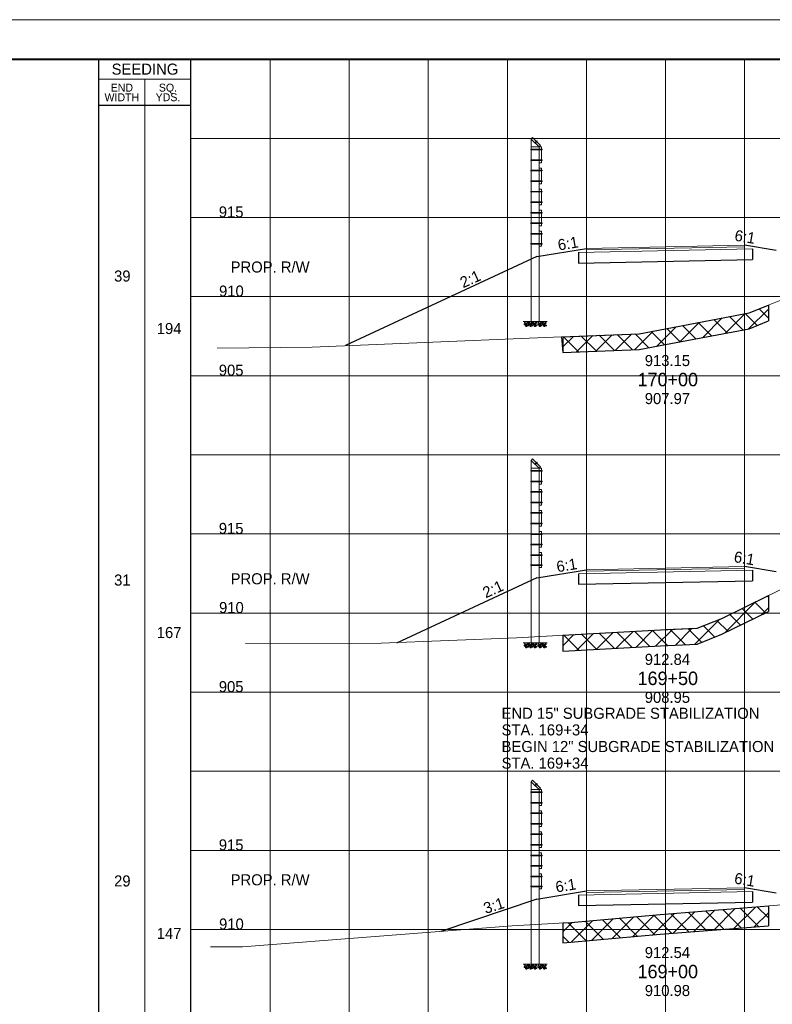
# Paper-space layout 'Layout1' of a CAD drawing. Header units: feet. Extents: x -1084 to 2301, y -843 to 1840.
# Tile 17 of 46: x 75 to 123, y 505 to 568. Entities that reach past the tile are written whole.
import ezdxf
from ezdxf.enums import TextEntityAlignment as Align

# ---------------------------------------------------------------- set-up
doc = ezdxf.new("R2010")
doc.units = ezdxf.units.FT
doc.header["$LTSCALE"] = 10
doc.header["$MEASUREMENT"] = 0
for name, pattern in [('DGN Style 2', [42.257429, 25.354457, -16.902971]), ('DGN Style 3', [59.1604, 42.257429, -16.902971]), ('fencepr', [1, 0.925, 0.075]), ('rowpr', [5.45, 1, -0.225, -0.225, 4])]:
    doc.linetypes.add(name, pattern=pattern)
for name, color, linetype, lineweight in [('PV_P_Text', 7, 'Continuous', 13), ('RD_P_Cells', 7, 'Continuous', 0), ('RD_P_Fence', 230, 'fencepr', 13), ('RW_P_Fee_RW', 193, 'rowpr', 40), ('SH_Border', 7, 'Continuous', 40), ('SH_Data', 7, 'Continuous', 0), ('SH_Major_Grid_Line', 254, 'Continuous', 13), ('SH_Text', 7, 'Continuous', 13), ('TX_P_1', 7, 'Continuous', 13), ('TX_P_5', 7, 'Continuous', 13), ('TX_X_5', 7, 'Continuous', 0), ('XS_P_Finished_Grade', 3, 'Continuous', 30), ('XS_P_Pavt_Surface', 251, 'Continuous', 13), ('XS_P_Subgrade', 4, 'Continuous', 30), ('XS_P_Undercut', 230, 'Continuous', 30), ('XS_X_Ground_Line', 3, 'DGN Style 2', 13)]:
    doc.layers.add(name, color=color, linetype=linetype, lineweight=lineweight)
doc.layers.add('SH_Cut_Line', color=7, linetype='DGN Style 3', lineweight=0, plot=False)
doc.layers.add('XS_P_Pavt_Layers', color=251, linetype='Continuous', lineweight=0, transparency=0.5)
doc.styles.add('Slanted-Normal LS 0.50', font='font31.shx', dxfattribs={"height": 0.14})
doc.styles.add('Slanted-Sub Title', font='font31.shx', dxfattribs={"height": 0.17})
doc.styles.add('Style-font30', font='font30.shx')
doc.styles.add('Style-font31', font='font31.shx')
doc.styles.add('Style-font70', font='font70.shx')

# ---------------------------------------------------------------- blocks, each defined once
blk = doc.blocks.new('CROSS_SPLIT_1')
at = {"layer": 'SH_Border', "color": 7, "linetype": 'Continuous', "lineweight": 40, "flags": 128}
blk.add_lwpolyline([(2, 21.5), (33.5, 21.5), (33.5, 0.5), (2, 0.5), (2, 21.5)], close=True, dxfattribs=at)
at = {"layer": 'SH_Cut_Line', "color": 7, "linetype": 'DGN Style 3', "lineweight": 0, "flags": 128}
blk.add_lwpolyline([(0, 0), (34, 0), (34, 22), (0, 22), (0, 0)], close=True, dxfattribs=at)
at = {"layer": 'SH_Data', "color": 7, "linetype": 'Continuous', "lineweight": 30}
for p, q in [((18, 0.5), (18, 21.5)), ((19.166, 0.5), (19.166, 21.5)), ((19.166, 20.917), (18, 20.917))]:
    blk.add_line(p, q, dxfattribs=at)
at = {"layer": 'SH_Data', "color": 7, "linetype": 'Continuous', "lineweight": 0}
blk.add_line((19.166, 21.25), (18, 21.25), dxfattribs=at)
at = {"layer": 'SH_Data', "color": 7, "linetype": 'Continuous', "lineweight": 13}
blk.add_line((18.583, 0.5), (18.583, 21.25), dxfattribs=at)
at = {"layer": 'SH_Major_Grid_Line', "color": 254, "linetype": 'Continuous', "lineweight": 13}
for p, q in [((20.166, 0.5), (20.166, 21.5)), ((21.166, 0.5), (21.166, 21.5)), ((22.166, 0.5), (22.166, 21.5)), ((23.166, 0.5), (23.166, 21.5)), ((24.166, 0.5), (24.166, 21.5)), ((25.166, 0.5), (25.166, 21.5)), ((26.166, 0.5), (26.166, 21.5)), ((19.166, 20.5), (30.166, 20.5)), ((19.166, 19.5), (30.166, 19.5)), ((19.166, 18.5), (30.166, 18.5)), ((19.166, 17.5), (30.166, 17.5)), ((19.166, 16.5), (30.166, 16.5)), ((19.166, 15.5), (30.166, 15.5)), ((19.166, 14.5), (30.166, 14.5)), ((19.166, 13.5), (30.166, 13.5)), ((19.166, 12.5), (30.166, 12.5)), ((19.166, 11.5), (30.166, 11.5)), ((19.166, 10.5), (30.166, 10.5))]:
    blk.add_line(p, q, dxfattribs=at)
at = {"layer": 'SH_Data', "color": 7, "linetype": 'Continuous', "lineweight": 13, "style": 'Style-font30'}
blk.add_text('SEEDING', height=0.14, dxfattribs=at).set_placement((18.584, 21.375), align=Align.MIDDLE_CENTER)
at = {"layer": 'SH_Data', "color": 7, "linetype": 'Continuous', "lineweight": 0, "char_height": 0.14, "attachment_point": 5, "line_spacing_factor": 0.728571, "style": 'Style-font30'}
for s, insert in [('\\H0.714286x;END\\PWIDTH', (18.292, 21.08)), ('\\H0.714286x;SQ.\\PYDS.', (18.875, 21.08))]:
    blk.add_mtext(s, dxfattribs=dict(at, insert=insert))
at = {"layer": 'SH_Data', "lineweight": 13, "style": 'Style-font30'}
for p in [(32.92, 21.004), (33.42, 21.004)]:
    blk.add_attdef('Text', text='', height=0.14, rotation=90, dxfattribs=at).set_placement(p, align=Align.CENTER)
at = {"layer": 'SH_Data', "color": 7, "linetype": 'Continuous', "lineweight": 0, "style": 'Style-font70'}
for p in [(32.75, 13.25), (33.252, 13.25)]:
    blk.add_attdef('Text', text='', height=0.25, rotation=90, dxfattribs=at).set_placement(p, align=Align.MIDDLE_CENTER)
at = {"layer": 'TX_P_1', "color": 7, "style": 'Style-font70'}
for p in [(32.75, 3.75), (33.25, 3.75)]:
    blk.add_attdef('Text', text='', height=0.25, rotation=90, dxfattribs=at).set_placement(p, align=Align.MIDDLE_CENTER)
blk = doc.blocks.new('GPKLBL_130')
at = {"layer": 'TX_P_5', "linetype": 'Continuous', "extrusion": (0, 0, -1), "insert": (-0.462, 0.97), "char_height": 0.7, "attachment_point": 3, "text_direction": (-0.986394, 0.164399, 0), "line_spacing_factor": 0.6, "style": 'Style-font31'}
blk.add_mtext('6:1', dxfattribs=at)
blk = doc.blocks.new('GPKLBL_131')
at = {"layer": 'TX_P_5', "linetype": 'Continuous', "extrusion": (0, 0, -1), "insert": (-0.445, 0.967), "char_height": 0.7, "attachment_point": 3, "text_direction": (-0.986394, 0.164399, 0), "line_spacing_factor": 0.6, "style": 'Style-font31'}
blk.add_mtext('3:1', dxfattribs=at)
blk = doc.blocks.new('GPKLBL_133')
at = {"layer": 'TX_P_5', "linetype": 'Continuous', "insert": (-0.511, 0.978), "char_height": 0.7, "attachment_point": 1, "rotation": 350.53768, "line_spacing_factor": 0.6, "style": 'Style-font31'}
blk.add_mtext('6:1', dxfattribs=at)
blk = doc.blocks.new('RCP_1')
at = {"layer": 'RD_P_Cells'}
for points, knots in [([(0.018, 0.094), (0.034, 0.1), (0.049, 0.107), (0.065, 0.113), (0.073, 0.116), (0.077, 0.099), (0.078, 0.091), (0.079, 0.081), (0.071, 0.071), (0.063, 0.061), (0.052, 0.047), (0.024, 0.038), (0.018, 0.052), (0.015, 0.06), (0.014, 0.068), (0.014, 0.076), (0.014, 0.08), (0.012, 0.085), (0.014, 0.089), (0.016, 0.09), (0.017, 0.092), (0.018, 0.094)], [0, 0, 0, 0, 0.258176, 0.258176, 0.258176, 0.385117, 0.385117, 0.385117, 0.555016, 0.555016, 0.555016, 0.785627, 0.785627, 0.785627, 0.908123, 0.908123, 0.908123, 0.969027, 0.969027, 0.969027, 1, 1, 1, 1]), ([(0.047, 0.33), (0.055, 0.335), (0.064, 0.339), (0.072, 0.343), (0.081, 0.347), (0.092, 0.348), (0.102, 0.349), (0.109, 0.349), (0.116, 0.347), (0.123, 0.341), (0.129, 0.335), (0.128, 0.327), (0.127, 0.32), (0.124, 0.31), (0.12, 0.299), (0.109, 0.291), (0.099, 0.282), (0.089, 0.281), (0.078, 0.279), (0.067, 0.276), (0.054, 0.269), (0.043, 0.279), (0.036, 0.286), (0.034, 0.293), (0.034, 0.301), (0.035, 0.307), (0.035, 0.315), (0.04, 0.321), (0.042, 0.324), (0.044, 0.327), (0.047, 0.33)], [0, 0, 0, 0, 0.107172, 0.107172, 0.107172, 0.224609, 0.224609, 0.224609, 0.311187, 0.311187, 0.311187, 0.390245, 0.390245, 0.390245, 0.521508, 0.521508, 0.521508, 0.650159, 0.650159, 0.650159, 0.785017, 0.785017, 0.785017, 0.874079, 0.874079, 0.874079, 0.953282, 0.953282, 0.953282, 1, 1, 1, 1]), ([(0.156, 0.261), (0.171, 0.264), (0.186, 0.267), (0.201, 0.269), (0.216, 0.271), (0.223, 0.245), (0.227, 0.231), (0.23, 0.218), (0.228, 0.202), (0.217, 0.19), (0.204, 0.176), (0.189, 0.17), (0.173, 0.165), (0.159, 0.161), (0.143, 0.159), (0.129, 0.165), (0.12, 0.169), (0.114, 0.175), (0.109, 0.183), (0.1, 0.197), (0.098, 0.215), (0.105, 0.228), (0.11, 0.236), (0.117, 0.244), (0.126, 0.249), (0.133, 0.254), (0.14, 0.258), (0.148, 0.26), (0.151, 0.26), (0.154, 0.261), (0.156, 0.262)], [0, 0, 0, 0, 0.126661, 0.126661, 0.126661, 0.253188, 0.253188, 0.253188, 0.368171, 0.368171, 0.368171, 0.509113, 0.509113, 0.509113, 0.63015, 0.63015, 0.63015, 0.70369, 0.70369, 0.70369, 0.826515, 0.826515, 0.826515, 0.907901, 0.907901, 0.907901, 0.976801, 0.976801, 0.976801, 1, 1, 1, 1]), ([(0.158, 0.106), (0.17, 0.109), (0.181, 0.113), (0.193, 0.116), (0.211, 0.12), (0.228, 0.117), (0.245, 0.102), (0.259, 0.091), (0.26, 0.075), (0.256, 0.062), (0.252, 0.047), (0.242, 0.032), (0.227, 0.019), (0.208, 0.002), (0.181, -0.004), (0.162, 0.008), (0.146, 0.017), (0.129, 0.031), (0.126, 0.047), (0.124, 0.058), (0.13, 0.07), (0.136, 0.079), (0.14, 0.086), (0.144, 0.093), (0.15, 0.099), (0.152, 0.101), (0.155, 0.104), (0.158, 0.106)], [0, 0, 0, 0, 0.098896, 0.098896, 0.098896, 0.24332, 0.24332, 0.24332, 0.355319, 0.355319, 0.355319, 0.496743, 0.496743, 0.496743, 0.673566, 0.673566, 0.673566, 0.816859, 0.816859, 0.816859, 0.906168, 0.906168, 0.906168, 0.969895, 0.969895, 0.969895, 1, 1, 1, 1]), ([(0.287, 0.352), (0.3, 0.354), (0.312, 0.356), (0.325, 0.358), (0.336, 0.359), (0.339, 0.335), (0.335, 0.325), (0.331, 0.314), (0.322, 0.303), (0.311, 0.295), (0.301, 0.287), (0.279, 0.289), (0.273, 0.301), (0.269, 0.309), (0.271, 0.318), (0.273, 0.326), (0.274, 0.331), (0.275, 0.337), (0.279, 0.342), (0.281, 0.345), (0.284, 0.349), (0.287, 0.352)], [0, 0, 0, 0, 0.188286, 0.188286, 0.188286, 0.356428, 0.356428, 0.356428, 0.541746, 0.541746, 0.541746, 0.732506, 0.732506, 0.732506, 0.852511, 0.852511, 0.852511, 0.937171, 0.937171, 0.937171, 1, 1, 1, 1]), ([(0.307, 0.203), (0.319, 0.208), (0.331, 0.213), (0.342, 0.218), (0.355, 0.224), (0.36, 0.197), (0.363, 0.184), (0.366, 0.171), (0.363, 0.157), (0.352, 0.144), (0.342, 0.132), (0.331, 0.126), (0.319, 0.123), (0.309, 0.12), (0.297, 0.119), (0.288, 0.129), (0.276, 0.14), (0.272, 0.153), (0.274, 0.165), (0.276, 0.174), (0.28, 0.186), (0.289, 0.191), (0.295, 0.195), (0.301, 0.199), (0.307, 0.203)], [0, 0, 0, 0, 0.135762, 0.135762, 0.135762, 0.276579, 0.276579, 0.276579, 0.425633, 0.425633, 0.425633, 0.565886, 0.565886, 0.565886, 0.678149, 0.678149, 0.678149, 0.814077, 0.814077, 0.814077, 0.922173, 0.922173, 0.922173, 1, 1, 1, 1])]:
    blk.add_open_spline(points, degree=3, knots=knots, dxfattribs=at)
blk = doc.blocks.new('XS POINT_79')
at = {"layer": 'RW_P_Fee_RW', "linetype": 'Continuous', "lineweight": 13}
blk.add_line((0, 3.5), (0, -3.5), dxfattribs=at)
blk = doc.blocks.new('GPKLBL_135')
at = {"layer": 'TX_P_5', "linetype": 'Continuous', "extrusion": (0, 0, -1), "insert": (-0.462, 0.97), "char_height": 0.7, "attachment_point": 3, "text_direction": (-0.986394, 0.164399, 0), "line_spacing_factor": 0.6, "style": 'Style-font31'}
blk.add_mtext('6:1', dxfattribs=at)
blk = doc.blocks.new('GPKLBL_136')
at = {"layer": 'TX_P_5', "linetype": 'Continuous', "extrusion": (0, 0, -1), "insert": (-0.445, 0.967), "char_height": 0.7, "attachment_point": 3, "text_direction": (-0.986394, 0.164399, 0), "line_spacing_factor": 0.6, "style": 'Style-font31'}
blk.add_mtext('2:1', dxfattribs=at)
blk = doc.blocks.new('GPKLBL_137')
at = {"layer": 'TX_P_5', "linetype": 'Continuous', "insert": (-0.511, 0.978), "char_height": 0.7, "attachment_point": 1, "rotation": 350.53768, "line_spacing_factor": 0.6, "style": 'Style-font31'}
blk.add_mtext('6:1', dxfattribs=at)
blk = doc.blocks.new('XS POINT_82')
at = {"layer": 'RW_P_Fee_RW', "linetype": 'Continuous', "lineweight": 13}
blk.add_line((0, 3.5), (0, -3.5), dxfattribs=at)
blk = doc.blocks.new('GPKLBL_140')
at = {"layer": 'TX_P_5', "linetype": 'Continuous', "extrusion": (0, 0, -1), "insert": (-0.462, 0.97), "char_height": 0.7, "attachment_point": 3, "text_direction": (-0.986394, 0.164399, 0), "line_spacing_factor": 0.6, "style": 'Style-font31'}
blk.add_mtext('6:1', dxfattribs=at)
blk = doc.blocks.new('GPKLBL_141')
at = {"layer": 'TX_P_5', "linetype": 'Continuous', "extrusion": (0, 0, -1), "insert": (-0.445, 0.967), "char_height": 0.7, "attachment_point": 3, "text_direction": (-0.986394, 0.164399, 0), "line_spacing_factor": 0.6, "style": 'Style-font31'}
blk.add_mtext('2:1', dxfattribs=at)
blk = doc.blocks.new('GPKLBL_142')
at = {"layer": 'TX_P_5', "linetype": 'Continuous', "insert": (-0.511, 0.978), "char_height": 0.7, "attachment_point": 1, "rotation": 350.53768, "line_spacing_factor": 0.6, "style": 'Style-font31'}
blk.add_mtext('6:1', dxfattribs=at)
blk = doc.blocks.new('XS POINT_85')
at = {"layer": 'RW_P_Fee_RW', "linetype": 'Continuous', "lineweight": 13}
blk.add_line((0, 3.5), (0, -3.5), dxfattribs=at)

psp = doc.layouts.get("Layout1")

# ---------------------------------------------------------------- hatches: boundary and pattern name
at = {"layer": 'XS_P_Undercut', "lineweight": 0}
h = psp.add_hatch(dxfattribs=at)
h.set_pattern_fill('CROSSHATCH', color=256, style=0, pattern_type=2)
h.set_pattern_definition([(45, (121.4595, 548.3388), (-0.589255, 0.589255), []), (315, (121.4595, 548.3388), (0.589255, 0.589255), [])])
h.paths.add_polyline_path([(122.333, 549.46), (121.111, 548.971), (115.832, 547.971), (114.156, 547.654), (109.26, 547.459), (109.333, 546.462), (114.156, 546.654), (115.832, 546.971), (121.111, 547.971), (122.333, 548.46)])
h = psp.add_hatch(dxfattribs=at)
h.set_pattern_fill('CROSSHATCH', color=256, style=0, pattern_type=2)
h.set_pattern_definition([(45, (120.9015, 530.07355), (-0.589255, 0.589255), []), (315, (120.9015, 530.07355), (0.589255, 0.589255), [])])
h.paths.add_polyline_path([(119.398, 529.663), (117.836, 529.044), (115.833, 528.953), (115.521, 528.939), (109.333, 528.598), (109.333, 527.598), (115.521, 527.939), (117.836, 528.044), (119.398, 528.663), (122.333, 530.107), (122.333, 531.107)])
h = psp.add_hatch(dxfattribs=at)
h.set_pattern_fill('CROSSHATCH', color=256, style=0, pattern_type=2)
h.set_pattern_definition([(45, (120.9896, 510.8972), (-0.589255, 0.589255), []), (315, (120.9896, 510.8972), (0.589255, 0.589255), [])])
h.paths.add_polyline_path([(115.502, 510.95), (109.845, 510.445), (109.333, 510.417), (109.333, 509.167), (109.845, 509.195), (115.502, 509.7), (122.333, 510.239), (122.333, 511.489), (115.832, 510.976)])

# ---------------------------------------------------------------- linework, layer by layer
at = {"layer": 'RD_P_Fence'}
for p, q in [((107.333, 559.956), (107.425, 560.049)), ((107.719, 559.813), (107.689, 559.843)), ((107.833, 559.456), (107.925, 559.549)), ((108.04, 559.271), (108.04, 559.312)), ((108.04, 558.601), (108.04, 558.642)), ((108.04, 557.941), (108.04, 557.982)), ((108.04, 557.271), (108.04, 557.312)), ((108.04, 556.611), (108.04, 556.652)), ((108.04, 555.941), (108.04, 555.982)), ((108.04, 555.281), (108.04, 555.322)), ((108.04, 554.611), (108.04, 554.652)), ((108.04, 553.951), (108.04, 553.992)), ((108.04, 553.323), (108.04, 553.364)), ((107.333, 539.65), (107.425, 539.743)), ((107.719, 539.507), (107.689, 539.536)), ((107.833, 539.15), (107.925, 539.243)), ((108.04, 538.964), (108.04, 539.006)), ((108.04, 538.294), (108.04, 538.336)), ((108.04, 537.634), (108.04, 537.676)), ((108.04, 536.964), (108.04, 537.006)), ((108.04, 536.304), (108.04, 536.346)), ((108.04, 535.634), (108.04, 535.676)), ((108.04, 534.974), (108.04, 535.016)), ((108.04, 534.304), (108.04, 534.346)), ((108.04, 533.644), (108.04, 533.686)), ((108.04, 533.016), (108.04, 533.058)), ((107.333, 519.343), (107.425, 519.436)), ((107.719, 519.2), (107.689, 519.229)), ((107.833, 518.843), (107.925, 518.936)), ((108.04, 518.657), (108.04, 518.699)), ((108.04, 517.987), (108.04, 518.029)), ((108.04, 517.327), (108.04, 517.369)), ((108.04, 516.657), (108.04, 516.699)), ((108.04, 515.997), (108.04, 516.039)), ((108.04, 515.327), (108.04, 515.369)), ((108.04, 514.667), (108.04, 514.709)), ((108.04, 513.997), (108.04, 514.039)), ((108.04, 513.337), (108.04, 513.379)), ((108.04, 512.709), (108.04, 512.751))]:
    psp.add_line(p, q, dxfattribs=at)
at = {"layer": 'RD_P_Fence', "linetype": 'Continuous'}
for p, q in [((107.425, 560.049), (107.925, 559.549)), ((107.333, 559.956), (107.333, 548.427)), ((107.333, 559.956), (107.833, 559.456)), ((107.333, 559.456), (107.833, 559.456)), ((107.547, 559.7), (107.689, 559.843)), ((107.576, 559.671), (107.719, 559.813)), ((107.646, 559.829), (107.661, 559.843)), ((107.719, 559.784), (107.661, 559.843)), ((107.705, 559.77), (107.719, 559.784)), ((107.833, 559.456), (107.833, 548.427)), ((107.833, 559.456), (107.999, 559.456)), ((107.999, 558.456), (107.999, 559.456)), ((107.333, 559.312), (108.04, 559.312)), ((107.333, 559.271), (108.04, 559.271)), ((107.999, 559.333), (108.02, 559.333)), ((107.999, 559.25), (108.02, 559.25)), ((108.02, 559.25), (108.02, 559.333)), ((107.333, 558.642), (108.04, 558.642)), ((107.333, 558.601), (108.04, 558.601)), ((107.833, 558.456), (107.999, 558.456)), ((107.999, 558.663), (108.02, 558.663)), ((107.999, 558.58), (108.02, 558.58)), ((108.02, 558.58), (108.02, 558.663)), ((107.333, 557.982), (108.04, 557.982)), ((107.333, 557.941), (108.04, 557.941)), ((107.833, 558.126), (107.999, 558.126)), ((107.999, 557.126), (107.999, 558.126)), ((107.999, 558.003), (108.02, 558.003)), ((107.999, 557.92), (108.02, 557.92)), ((108.02, 557.92), (108.02, 558.003)), ((107.333, 557.312), (108.04, 557.312)), ((107.333, 557.271), (108.04, 557.271)), ((107.833, 557.126), (107.999, 557.126)), ((107.999, 557.333), (108.02, 557.333)), ((107.999, 557.25), (108.02, 557.25)), ((108.02, 557.25), (108.02, 557.333)), ((107.333, 556.652), (108.04, 556.652)), ((107.333, 556.611), (108.04, 556.611)), ((107.833, 556.796), (107.999, 556.796)), ((107.999, 555.796), (107.999, 556.796)), ((107.999, 556.673), (108.02, 556.673)), ((107.999, 556.59), (108.02, 556.59)), ((108.02, 556.59), (108.02, 556.673)), ((107.333, 555.982), (108.04, 555.982)), ((107.333, 555.941), (108.04, 555.941)), ((107.833, 555.796), (107.999, 555.796)), ((107.999, 556.003), (108.02, 556.003)), ((107.999, 555.92), (108.02, 555.92)), ((108.02, 555.92), (108.02, 556.003)), ((107.333, 555.322), (108.04, 555.322)), ((107.333, 555.281), (108.04, 555.281)), ((107.833, 555.466), (107.999, 555.466)), ((107.999, 554.466), (107.999, 555.466)), ((107.999, 555.343), (108.02, 555.343)), ((107.999, 555.26), (108.02, 555.26)), ((108.02, 555.26), (108.02, 555.343)), ((107.333, 554.652), (108.04, 554.652)), ((107.333, 554.611), (108.04, 554.611)), ((107.833, 554.466), (107.999, 554.466)), ((107.999, 554.673), (108.02, 554.673)), ((107.999, 554.59), (108.02, 554.59)), ((108.02, 554.59), (108.02, 554.673)), ((107.333, 553.992), (108.04, 553.992)), ((107.333, 553.951), (108.04, 553.951)), ((107.833, 554.136), (107.999, 554.136)), ((107.999, 553.178), (107.999, 554.136)), ((107.999, 554.013), (108.02, 554.013)), ((107.999, 553.93), (108.02, 553.93)), ((108.02, 553.93), (108.02, 554.013)), ((107.333, 553.364), (108.04, 553.364)), ((107.333, 553.323), (108.04, 553.323)), ((107.833, 553.178), (107.999, 553.178)), ((107.999, 553.385), (108.02, 553.385)), ((107.999, 553.302), (108.02, 553.302)), ((108.02, 553.302), (108.02, 553.385)), ((107.333, 548.427), (107.833, 548.427)), ((107.333, 539.65), (107.333, 528.121)), ((107.333, 539.65), (107.833, 539.15)), ((107.425, 539.743), (107.925, 539.243)), ((107.547, 539.393), (107.689, 539.536)), ((107.576, 539.364), (107.719, 539.507)), ((107.646, 539.522), (107.661, 539.537)), ((107.719, 539.478), (107.661, 539.537)), ((107.333, 539.15), (107.833, 539.15)), ((107.333, 539.006), (108.04, 539.006)), ((107.333, 538.964), (108.04, 538.964)), ((107.705, 539.463), (107.719, 539.478)), ((107.833, 539.15), (107.833, 528.121)), ((107.833, 539.15), (107.999, 539.15)), ((107.999, 538.15), (107.999, 539.15)), ((107.999, 539.026), (108.02, 539.026)), ((107.999, 538.943), (108.02, 538.943)), ((108.02, 538.943), (108.02, 539.026)), ((107.333, 538.336), (108.04, 538.336)), ((107.333, 538.294), (108.04, 538.294)), ((107.999, 538.356), (108.02, 538.356)), ((107.999, 538.273), (108.02, 538.273)), ((108.02, 538.273), (108.02, 538.356)), ((107.333, 537.676), (108.04, 537.676)), ((107.333, 537.634), (108.04, 537.634)), ((107.833, 538.15), (107.999, 538.15)), ((107.833, 537.82), (107.999, 537.82)), ((107.999, 536.82), (107.999, 537.82)), ((107.999, 537.696), (108.02, 537.696)), ((108.02, 537.613), (108.02, 537.696)), ((107.333, 537.006), (108.04, 537.006)), ((107.999, 537.613), (108.02, 537.613)), ((107.999, 537.026), (108.02, 537.026)), ((108.02, 536.943), (108.02, 537.026)), ((107.333, 536.964), (108.04, 536.964)), ((107.833, 536.82), (107.999, 536.82)), ((107.833, 536.49), (107.999, 536.49)), ((107.999, 536.943), (108.02, 536.943)), ((107.999, 535.49), (107.999, 536.49)), ((107.333, 536.346), (108.04, 536.346)), ((107.333, 536.304), (108.04, 536.304)), ((107.999, 536.366), (108.02, 536.366)), ((107.999, 536.283), (108.02, 536.283)), ((108.02, 536.283), (108.02, 536.366)), ((107.333, 535.676), (108.04, 535.676)), ((107.333, 535.634), (108.04, 535.634)), ((107.833, 535.49), (107.999, 535.49)), ((107.833, 535.16), (107.999, 535.16)), ((107.999, 535.696), (108.02, 535.696)), ((107.999, 535.613), (108.02, 535.613)), ((107.999, 534.16), (107.999, 535.16)), ((108.02, 535.613), (108.02, 535.696)), ((107.333, 535.016), (108.04, 535.016)), ((107.333, 534.974), (108.04, 534.974)), ((107.999, 535.036), (108.02, 535.036)), ((107.999, 534.953), (108.02, 534.953)), ((108.02, 534.953), (108.02, 535.036)), ((107.333, 534.346), (108.04, 534.346)), ((107.333, 534.304), (108.04, 534.304)), ((107.833, 534.16), (107.999, 534.16)), ((107.999, 534.366), (108.02, 534.366)), ((107.999, 534.283), (108.02, 534.283)), ((108.02, 534.283), (108.02, 534.366)), ((107.333, 533.686), (108.04, 533.686)), ((107.333, 533.644), (108.04, 533.644)), ((107.833, 533.83), (107.999, 533.83)), ((107.999, 532.872), (107.999, 533.83)), ((107.999, 533.706), (108.02, 533.706)), ((107.999, 533.623), (108.02, 533.623)), ((108.02, 533.623), (108.02, 533.706)), ((107.333, 533.058), (108.04, 533.058)), ((107.333, 533.016), (108.04, 533.016)), ((107.833, 532.872), (107.999, 532.872)), ((107.999, 533.078), (108.02, 533.078)), ((107.999, 532.995), (108.02, 532.995)), ((108.02, 532.995), (108.02, 533.078)), ((107.333, 528.121), (107.833, 528.121)), ((107.333, 519.343), (107.333, 507.814)), ((107.333, 519.343), (107.833, 518.843)), ((107.425, 519.436), (107.925, 518.936)), ((107.547, 519.087), (107.689, 519.229)), ((107.576, 519.057), (107.719, 519.2)), ((107.646, 519.215), (107.661, 519.23)), ((107.719, 519.171), (107.661, 519.23)), ((107.705, 519.156), (107.719, 519.171)), ((107.333, 518.843), (107.833, 518.843)), ((107.333, 518.699), (108.04, 518.699)), ((107.333, 518.657), (108.04, 518.657)), ((107.833, 518.843), (107.833, 507.814)), ((107.833, 518.843), (107.999, 518.843)), ((107.999, 517.843), (107.999, 518.843)), ((107.999, 518.72), (108.02, 518.72)), ((107.999, 518.636), (108.02, 518.636)), ((108.02, 518.636), (108.02, 518.72)), ((107.333, 518.029), (108.04, 518.029)), ((107.333, 517.987), (108.04, 517.987)), ((107.833, 517.843), (107.999, 517.843)), ((107.999, 518.05), (108.02, 518.05)), ((107.999, 517.966), (108.02, 517.966)), ((108.02, 517.966), (108.02, 518.05)), ((107.333, 517.369), (108.04, 517.369)), ((107.333, 517.327), (108.04, 517.327)), ((107.833, 517.513), (107.999, 517.513)), ((107.999, 516.513), (107.999, 517.513)), ((107.999, 517.39), (108.02, 517.39)), ((107.999, 517.306), (108.02, 517.306)), ((108.02, 517.306), (108.02, 517.39)), ((107.333, 516.699), (108.04, 516.699)), ((107.333, 516.657), (108.04, 516.657)), ((107.833, 516.513), (107.999, 516.513)), ((107.999, 516.72), (108.02, 516.72)), ((107.999, 516.636), (108.02, 516.636)), ((108.02, 516.636), (108.02, 516.72)), ((107.333, 516.039), (108.04, 516.039)), ((107.333, 515.997), (108.04, 515.997)), ((107.833, 516.183), (107.999, 516.183)), ((107.999, 515.183), (107.999, 516.183)), ((107.999, 516.06), (108.02, 516.06)), ((107.999, 515.976), (108.02, 515.976)), ((108.02, 515.976), (108.02, 516.06)), ((107.333, 515.369), (108.04, 515.369)), ((107.333, 515.327), (108.04, 515.327)), ((107.999, 515.39), (108.02, 515.39)), ((107.999, 515.306), (108.02, 515.306)), ((108.02, 515.306), (108.02, 515.39)), ((107.333, 514.709), (108.04, 514.709)), ((107.333, 514.667), (108.04, 514.667)), ((107.833, 515.183), (107.999, 515.183)), ((107.833, 514.853), (107.999, 514.853)), ((107.999, 513.853), (107.999, 514.853)), ((107.999, 514.73), (108.02, 514.73)), ((107.999, 514.646), (108.02, 514.646)), ((108.02, 514.646), (108.02, 514.73)), ((107.333, 514.039), (108.04, 514.039)), ((107.333, 513.997), (108.04, 513.997)), ((107.999, 514.06), (108.02, 514.06)), ((107.999, 513.976), (108.02, 513.976)), ((108.02, 513.976), (108.02, 514.06)), ((107.333, 513.379), (108.04, 513.379)), ((107.833, 513.853), (107.999, 513.853)), ((107.833, 513.523), (107.999, 513.523)), ((107.999, 512.565), (107.999, 513.523)), ((107.999, 513.4), (108.02, 513.4)), ((108.02, 513.316), (108.02, 513.4)), ((107.333, 513.337), (108.04, 513.337)), ((107.333, 512.751), (108.04, 512.751)), ((107.999, 513.316), (108.02, 513.316)), ((107.999, 512.772), (108.02, 512.772)), ((108.02, 512.688), (108.02, 512.772)), ((107.333, 512.709), (108.04, 512.709)), ((107.833, 512.565), (107.999, 512.565)), ((107.999, 512.688), (108.02, 512.688)), ((107.333, 507.814), (107.833, 507.814))]:
    psp.add_line(p, q, dxfattribs=at)
at = {"layer": 'RD_P_Fence', "ltscale": 1.166667}
for centre in [(107.347, 559.292), (107.347, 558.622), (107.347, 557.962), (107.347, 557.292), (107.347, 556.632), (107.347, 555.962), (107.347, 555.302), (107.347, 554.632), (107.347, 553.972), (107.347, 553.344), (107.347, 538.985), (107.347, 538.315), (107.347, 537.655), (107.347, 536.985), (107.347, 536.325), (107.347, 535.655), (107.347, 534.995), (107.347, 534.325), (107.347, 533.665), (107.347, 533.037), (107.347, 518.678), (107.347, 518.008), (107.347, 517.348), (107.347, 516.678), (107.347, 516.018), (107.347, 515.348), (107.347, 514.688), (107.347, 514.018), (107.347, 513.358), (107.347, 512.73)]:
    psp.add_arc(centre, 0.03, 119.86589, 240.13411, dxfattribs=at)
at = {"layer": 'XS_P_Finished_Grade'}
for p, q in [((122.833, 552.917), (120.833, 553.25)), ((107.698, 552.528), (110.833, 553.05)), ((107.698, 552.528), (95.595, 546.9)), ((107.698, 532.221), (110.833, 532.743)), ((122.833, 532.61), (120.833, 532.943)), ((107.698, 532.221), (98.823, 528.094)), ((107.698, 511.914), (110.833, 512.437)), ((122.833, 512.303), (120.833, 512.637)), ((107.698, 511.914), (101.616, 509.887))]:
    psp.add_line(p, q, dxfattribs=at)
at = {"layer": 'XS_P_Pavt_Layers', "color": 2, "lineweight": 13}
for p, q in [((110.333, 552.79), (121.333, 553.01)), ((110.833, 552.946), (120.833, 553.146)), ((110.333, 532.483), (121.333, 532.703)), ((110.833, 532.639), (120.833, 532.839)), ((110.333, 512.177), (121.333, 512.397)), ((110.833, 512.332), (120.833, 512.532))]:
    psp.add_line(p, q, dxfattribs=at)
at = {"layer": 'XS_P_Pavt_Surface', "color": 193}
for p, q in [((110.833, 553.05), (120.833, 553.25)), ((120.833, 553.25), (120.833, 553)), ((110.833, 553.05), (110.833, 552.8)), ((110.833, 532.743), (120.833, 532.943)), ((110.833, 532.743), (110.833, 532.493)), ((120.833, 532.943), (120.833, 532.693)), ((110.833, 512.437), (120.833, 512.637)), ((110.833, 512.437), (110.833, 512.187)), ((120.833, 512.637), (120.833, 512.387))]:
    psp.add_line(p, q, dxfattribs=at)
at = {"layer": 'XS_P_Subgrade'}
for p, q in [((110.333, 552.79), (110.333, 552.123)), ((121.333, 553.01), (121.333, 552.343)), ((110.333, 552.123), (121.333, 552.343)), ((121.333, 532.703), (121.333, 532.037)), ((110.333, 532.483), (110.333, 531.817)), ((110.333, 531.817), (121.333, 532.037)), ((110.333, 512.177), (110.333, 511.51)), ((121.333, 512.397), (121.333, 511.73)), ((110.333, 511.51), (121.333, 511.73))]:
    psp.add_line(p, q, dxfattribs=at)
at = {"layer": 'XS_P_Subgrade', "lineweight": 13}
for p, q in [((107.333, 548.427), (106.84, 548.427)), ((107.833, 548.427), (108.34, 548.427)), ((107.333, 528.121), (106.84, 528.121)), ((107.833, 528.121), (108.34, 528.121)), ((107.333, 507.814), (106.84, 507.814)), ((107.833, 507.814), (108.34, 507.814))]:
    psp.add_line(p, q, dxfattribs=at)
at = {"layer": 'XS_P_Undercut'}
for p, q in [((122.333, 531.107), (122.333, 530.107)), ((109.333, 528.598), (109.333, 527.598)), ((122.333, 511.489), (122.333, 510.239)), ((109.333, 510.417), (109.333, 509.167))]:
    psp.add_line(p, q, dxfattribs=at)
at = {"layer": 'XS_P_Undercut', "lineweight": 0, "flags": 128}
for points in [[(122.333, 549.46), (121.111, 548.971), (115.832, 547.971), (114.156, 547.654), (109.26, 547.459), (109.333, 546.462), (114.156, 546.654), (115.832, 546.971), (121.111, 547.971), (122.333, 548.46), (122.333, 549.46)], [(119.398, 529.663), (117.836, 529.044), (115.833, 528.953), (115.521, 528.939), (109.333, 528.598), (109.333, 527.598), (115.521, 527.939), (117.836, 528.044), (119.398, 528.663), (122.333, 530.107), (122.333, 531.107), (119.398, 529.663)], [(115.502, 510.95), (109.845, 510.445), (109.333, 510.417), (109.333, 509.167), (109.845, 509.195), (115.502, 509.7), (122.333, 510.239), (122.333, 511.489), (115.832, 510.976), (115.502, 510.95)]]:
    psp.add_lwpolyline(points, close=True, dxfattribs=at)
at = {"layer": 'XS_P_Undercut', "flags": 128}
for points in [[(109.333, 547.462), (114.156, 547.654), (115.832, 547.971), (121.111, 548.971), (122.333, 549.46)], [(122.333, 549.46), (122.333, 548.46)], [(109.333, 546.462), (114.156, 546.654), (115.832, 546.971), (121.111, 547.971), (122.333, 548.46)], [(109.333, 547.462), (109.333, 546.462)], [(109.333, 528.598), (115.521, 528.939), (117.836, 529.044), (119.398, 529.663), (122.333, 531.107)], [(109.333, 527.598), (115.521, 527.939), (117.836, 528.044), (119.398, 528.663), (122.333, 530.107)], [(109.333, 510.417), (109.845, 510.445), (115.502, 510.95), (122.333, 511.489)], [(109.333, 509.167), (109.845, 509.195), (115.502, 509.7), (122.333, 510.239)]]:
    psp.add_lwpolyline(points, dxfattribs=at)
at = {"layer": 'XS_X_Ground_Line', "flags": 128}
for points in [[(87.486, 546.733), (93.495, 546.814), (109.26, 547.459), (114.156, 547.654), (115.832, 547.971), (121.111, 548.971), (124.877, 550.478), (127.293, 551.296), (137.617, 553.645), (140.768, 553.495)], [(89.281, 528.073), (97.862, 528.092), (106.409, 528.437), (115.521, 528.939), (115.833, 528.953), (117.836, 529.044), (119.398, 529.663), (123.075, 531.473), (132.175, 532.653), (144.682, 534.409)], [(87.074, 508.907), (89.09, 508.917), (106.133, 510.237), (109.845, 510.445), (115.502, 510.95), (115.832, 510.976), (128.275, 511.959), (141.553, 514.4)]]:
    psp.add_lwpolyline(points, dxfattribs=at)

# ---------------------------------------------------------------- block references
at = {"layer": 'RD_P_Cells', "extrusion": (0, 0, -1), "xscale": 0.75, "yscale": 0.75, "zscale": 0.75}
for p in [(-107.17, 548.114), (-107.445, 548.114), (-107.712, 548.114), (-108.029, 548.114), (-108.31, 548.114), (-107.17, 527.807), (-107.445, 527.807), (-107.712, 527.807), (-108.029, 527.807), (-108.31, 527.807), (-107.17, 507.501), (-107.445, 507.501), (-107.712, 507.501), (-108.029, 507.501), (-108.31, 507.501)]:
    psp.add_blockref('RCP_1', p, dxfattribs=at)
at = {"layer": 'RW_P_Fee_RW', "linetype": 'Continuous', "lineweight": 13}
for name, p in [('XS POINT_85', (90.832, 547.778)), ('XS POINT_82', (90.833, 528.076)), ('XS POINT_79', (90.832, 509.052))]:
    psp.add_blockref(name, p, dxfattribs=at)
at = {"layer": 'SH_Cut_Line', "color": 7, "linetype": 'DGN Style 3', "lineweight": 0, "xscale": 5, "yscale": 5, "zscale": 5}
psp.add_blockref('CROSS_SPLIT_1', (-10, 457.5), dxfattribs=at)
at = {"layer": 'TX_P_5', "linetype": 'Continuous'}
for name, p in [('GPKLBL_142', (120.787, 553.254)), ('GPKLBL_137', (120.743, 532.942)), ('GPKLBL_133', (120.767, 512.627))]:
    psp.add_blockref(name, p, dxfattribs=at)
at = {"layer": 'TX_P_5', "linetype": 'Continuous', "extrusion": (0, 0, -1)}
for name, p in [('GPKLBL_140', (-109.789, 552.84)), ('GPKLBL_135', (-109.705, 532.509)), ('GPKLBL_130', (-109.645, 512.269))]:
    psp.add_blockref(name, p, dxfattribs=at)
for name, p, rotation in [('GPKLBL_141', (-103.753, 550.65), 345.3338801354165), ('GPKLBL_136', (-105.185, 531.053), 345.3338801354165), ('GPKLBL_131', (-105.185, 511.026), 351.8357058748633)]:
    psp.add_blockref(name, p, dxfattribs=dict(at, rotation=rotation))

# ---------------------------------------------------------------- texts
at = {"layer": 'PV_P_Text', "style": 'Slanted-Normal LS 0.50'}
for s, p in [('913.15', (115.95, 545.608)), ('912.84', (115.95, 526.726)), ('912.54', (115.95, 508.196))]:
    psp.add_text(s, height=0.7, dxfattribs=at).set_placement(p, align=Align.CENTER)
at = {"layer": 'RW_P_Fee_RW', "linetype": 'Continuous', "lineweight": 13, "char_height": 0.7, "attachment_point": 2, "line_spacing_factor": 0.9, "style": 'Style-font31'}
for insert in [(90.832, 552.22), (90.833, 532.518), (90.832, 513.494)]:
    psp.add_mtext('PROP. R/W', dxfattribs=dict(at, insert=insert))
at = {"layer": 'SH_Text', "style": 'Style-font31'}
for s, p in [('915', (88.369, 555)), ('39', (81.489, 550.951)), ('910', (88.386, 550)), ('194', (84.448, 547.634)), ('905', (88.369, 545)), ('915', (88.369, 535)), ('31', (81.489, 531.739)), ('910', (88.386, 530)), ('167', (84.448, 528.422)), ('905', (88.369, 525)), ('915', (88.369, 515)), ('29', (81.489, 512.723)), ('910', (88.386, 510)), ('147', (84.448, 509.406))]:
    psp.add_text(s, height=0.7, dxfattribs=at).set_placement(p, align=Align.CENTER)
at = {"layer": 'SH_Text', "insert": (105.467, 524.018), "char_height": 0.7, "attachment_point": 1, "line_spacing_factor": 0.9, "style": 'Slanted-Sub Title'}
psp.add_mtext('END 15" SUBGRADE STABILIZATION\\PSTA. 169+34\\PBEGIN 12" SUBGRADE STABILIZATION\\PSTA. 169+34', dxfattribs=at)
at = {"layer": 'TX_P_5', "style": 'Slanted-Sub Title'}
for s, p in [('170+00', (115.974, 544.758)), ('169+50', (115.974, 525.876)), ('169+00', (115.974, 507.346))]:
    psp.add_text(s, height=0.85, dxfattribs=at).set_placement(p, align=Align.MIDDLE_CENTER)
at = {"layer": 'TX_X_5', "linetype": 'Continuous', "style": 'Style-font31'}
for s, p in [('907.97', (115.95, 543.908)), ('908.95', (115.95, 525.026)), ('910.98', (115.95, 506.496))]:
    psp.add_text(s, height=0.7, dxfattribs=at).set_placement(p, align=Align.TOP_CENTER)

doc.saveas('drawing.dxf')
